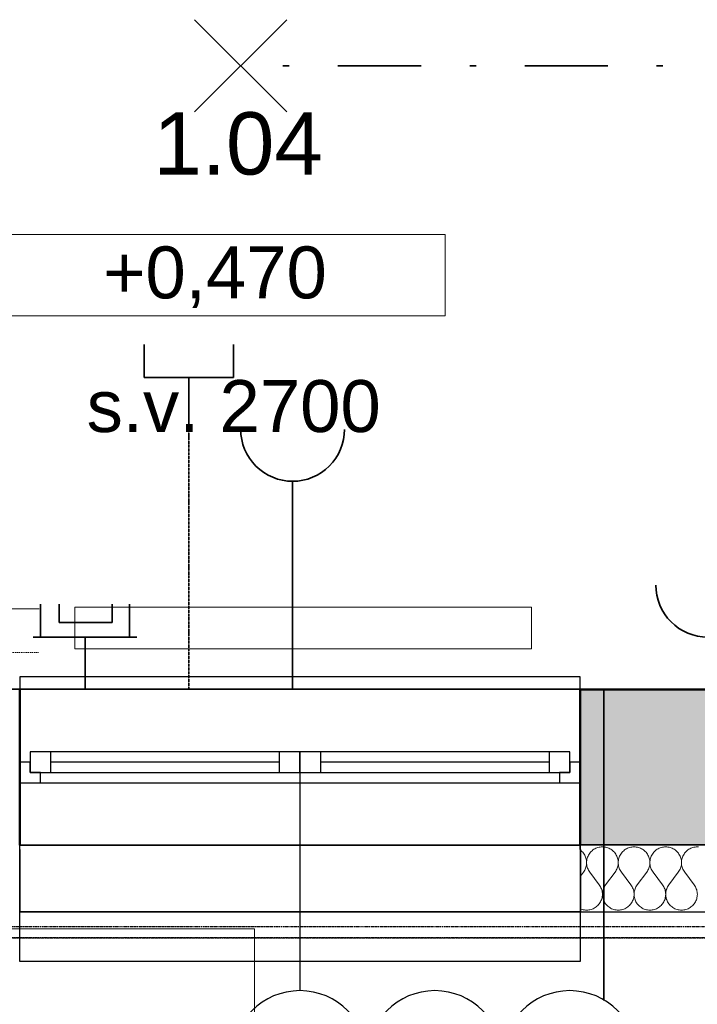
# Model space of a CAD drawing. Header units: millimetres. Extents: x -28761 to 4793, y -4271 to 20239.
# Tile 15 of 256: x -18851 to -17219, y -33 to 2337. Entities that reach past the tile are written whole.
import ezdxf

# ---------------------------------------------------------------- set-up
doc = ezdxf.new("R2010")
doc.units = ezdxf.units.MM
doc.header["$MEASUREMENT"] = 0
for name, pattern in [('Antenovy vodic', [10.125, 3, -0.75, 3, -0.75, 0.125, -0.75, 0.125, -0.75, 0.125, -0.75]), ('Telekomunikacni vodic', [9.25, 3, -0.75, 3, -0.75, 0.125, -0.75, 0.125, -0.75]), ('Wipeout_Contour', [1000, 0, -1000]), ('Čerchovaná', [450, 200, -117.5, 15, -117.5]), ('Čerchovaná M', [4.5, 2.5, -0.85, 0.3, -0.85]), ('Čárkovaná M', [4.5, 2.5, -2])]:
    doc.linetypes.add(name, pattern=pattern)
for name, color, linetype in [('5._POHLED ZÁPADNÍ_1_Anotace - SP', 7, 'Continuous'), ('5._POHLED ZÁPADNÍ_1_Konstrukce - nenosné', 7, 'Continuous'), ('5._POHLED ZÁPADNÍ_1_Konstrukce - nosné', 7, 'Continuous'), ('5._POHLED ZÁPADNÍ_1_Nové_Konstrukce - nenosné', 7, 'Continuous'), ('5._POHLED ZÁPADNÍ_1_Nové_Konstrukce - nosné', 7, 'Continuous'), ('5._POHLED ZÁPADNÍ_1_Nové_Otvory – Okna', 7, 'Continuous'), ('5._POHLED ZÁPADNÍ_1_Nové_Otvory – Značky oken', 7, 'Continuous'), ('5._POHLED ZÁPADNÍ_1_Nové_Výplně – Řezové', 7, 'Continuous'), ('5._POHLED ZÁPADNÍ_1_Otvory – Okna', 7, 'Continuous'), ('5._POHLED ZÁPADNÍ_1_TZB - elektroinstalace', 7, 'Continuous'), ('5._POHLED ZÁPADNÍ_1_TZB - ZTI', 7, 'Continuous'), ('5._POHLED ZÁPADNÍ_1_Výplně - Povrchové', 7, 'Continuous'), ('5._POHLED ZÁPADNÍ_1_Výplně – Řezové', 7, 'Continuous'), ('5._POHLED ZÁPADNÍ_1_Zóny', 7, 'Continuous')]:
    doc.layers.add(name, color=color, linetype=linetype)
doc.styles.add('GENEROVANÝ_STYL_1', font='txt')

# ---------------------------------------------------------------- blocks, each defined once
blk = doc.blocks.new('*X2', base_point=(-30186.7, -6515.3))
at = {"layer": '5._POHLED ZÁPADNÍ_1_Nové_Výplně – Řezové', "color": 21, "linetype": 'Continuous', "lineweight": 20, "true_color": 0xffaaaa}
for p, q in [((-17498.9, 336.6), (-17500.6, 338)), ((-17496.9, 334.8), (-17498.9, 336.6)), ((-17495, 332.8), (-17496.9, 334.8)), ((-17493.3, 330.6), (-17495, 332.8)), ((-17476.4, 332.8), (-17478.1, 330.6)), ((-17474.6, 334.8), (-17476.4, 332.8)), ((-17472.6, 336.6), (-17474.6, 334.8)), ((-17470.5, 338.3), (-17472.6, 336.6)), ((-17468.2, 339.9), (-17470.5, 338.3)), ((-17465.9, 341.3), (-17468.2, 339.9)), ((-17463.5, 342.5), (-17465.9, 341.3)), ((-17460.9, 343.5), (-17463.5, 342.5)), ((-17458.4, 344.4), (-17460.9, 343.5)), ((-17455.7, 345), (-17458.4, 344.4)), ((-17453, 345.5), (-17455.7, 345)), ((-17450.3, 345.8), (-17453, 345.5)), ((-17447.6, 345.9), (-17450.3, 345.8)), ((-17444.9, 345.8), (-17447.6, 345.9)), ((-17442.2, 345.5), (-17444.9, 345.8)), ((-17439.5, 345), (-17442.2, 345.5)), ((-17436.9, 344.4), (-17439.5, 345)), ((-17434.3, 343.5), (-17436.9, 344.4)), ((-17431.8, 342.5), (-17434.3, 343.5)), ((-17429.4, 341.3), (-17431.8, 342.5)), ((-17427, 339.9), (-17429.4, 341.3)), ((-17424.8, 338.3), (-17427, 339.9)), ((-17422.7, 336.6), (-17424.8, 338.3)), ((-17420.7, 334.8), (-17422.7, 336.6)), ((-17418.8, 332.8), (-17420.7, 334.8)), ((-17417.1, 330.6), (-17418.8, 332.8)), ((-17400.2, 332.8), (-17401.9, 330.6)), ((-17398.4, 334.8), (-17400.2, 332.8)), ((-17396.4, 336.6), (-17398.4, 334.8)), ((-17394.3, 338.3), (-17396.4, 336.6)), ((-17392, 339.9), (-17394.3, 338.3)), ((-17389.7, 341.3), (-17392, 339.9)), ((-17387.3, 342.5), (-17389.7, 341.3)), ((-17384.7, 343.5), (-17387.3, 342.5)), ((-17382.2, 344.4), (-17384.7, 343.5)), ((-17379.5, 345), (-17382.2, 344.4)), ((-17376.9, 345.5), (-17379.5, 345)), ((-17374.1, 345.8), (-17376.9, 345.5)), ((-17371.4, 345.9), (-17374.1, 345.8)), ((-17368.7, 345.8), (-17371.4, 345.9)), ((-17366, 345.5), (-17368.7, 345.8)), ((-17363.3, 345), (-17366, 345.5)), ((-17360.7, 344.4), (-17363.3, 345)), ((-17358.1, 343.5), (-17360.7, 344.4)), ((-17355.6, 342.5), (-17358.1, 343.5)), ((-17353.2, 341.3), (-17355.6, 342.5)), ((-17350.8, 339.9), (-17353.2, 341.3)), ((-17348.6, 338.3), (-17350.8, 339.9)), ((-17346.5, 336.6), (-17348.6, 338.3)), ((-17344.5, 334.8), (-17346.5, 336.6)), ((-17342.6, 332.8), (-17344.5, 334.8)), ((-17340.9, 330.6), (-17342.6, 332.8)), ((-17324, 332.8), (-17325.7, 330.6)), ((-17322.2, 334.8), (-17324, 332.8)), ((-17320.2, 336.6), (-17322.2, 334.8)), ((-17318.1, 338.3), (-17320.2, 336.6)), ((-17315.8, 339.9), (-17318.1, 338.3)), ((-17313.5, 341.3), (-17315.8, 339.9)), ((-17311.1, 342.5), (-17313.5, 341.3)), ((-17308.6, 343.5), (-17311.1, 342.5)), ((-17306, 344.4), (-17308.6, 343.5)), ((-17303.3, 345), (-17306, 344.4)), ((-17300.7, 345.5), (-17303.3, 345)), ((-17298, 345.8), (-17300.7, 345.5)), ((-17295.2, 345.9), (-17298, 345.8)), ((-17292.5, 345.8), (-17295.2, 345.9)), ((-17289.8, 345.5), (-17292.5, 345.8)), ((-17287.1, 345), (-17289.8, 345.5)), ((-17284.5, 344.4), (-17287.1, 345)), ((-17281.9, 343.5), (-17284.5, 344.4)), ((-17279.4, 342.5), (-17281.9, 343.5)), ((-17277, 341.3), (-17279.4, 342.5)), ((-17274.6, 339.9), (-17277, 341.3)), ((-17272.4, 338.3), (-17274.6, 339.9)), ((-17270.3, 336.6), (-17272.4, 338.3)), ((-17268.3, 334.8), (-17270.3, 336.6)), ((-17266.4, 332.8), (-17268.3, 334.8)), ((-17264.7, 330.6), (-17266.4, 332.8)), ((-17247.8, 332.8), (-17249.6, 330.6)), ((-17246, 334.8), (-17247.8, 332.8)), ((-17244, 336.6), (-17246, 334.8)), ((-17241.9, 338.3), (-17244, 336.6)), ((-17239.7, 339.9), (-17241.9, 338.3)), ((-17237.3, 341.3), (-17239.7, 339.9)), ((-17234.9, 342.5), (-17237.3, 341.3)), ((-17232.4, 343.5), (-17234.9, 342.5)), ((-17229.8, 344.4), (-17232.4, 343.5)), ((-17227.1, 345), (-17229.8, 344.4)), ((-17224.5, 345.5), (-17227.1, 345)), ((-17221.8, 345.8), (-17224.5, 345.5)), ((-17219, 345.9), (-17221.8, 345.8)), ((-17216.3, 345.8), (-17219, 345.9)), ((-17491.8, 328.4), (-17493.3, 330.6)), ((-17490.4, 326.1), (-17491.8, 328.4)), ((-17489.1, 323.6), (-17490.4, 326.1)), ((-17488.1, 321.1), (-17489.1, 323.6)), ((-17487.3, 318.5), (-17488.1, 321.1)), ((-17486.6, 315.9), (-17487.3, 318.5)), ((-17486.1, 313.2), (-17486.6, 315.9)), ((-17485.8, 310.5), (-17486.1, 313.2)), ((-17485.7, 307.8), (-17485.8, 310.5)), ((-17485.6, 310.5), (-17485.7, 307.8)), ((-17485.3, 313.2), (-17485.6, 310.5)), ((-17484.8, 315.9), (-17485.3, 313.2)), ((-17484.2, 318.5), (-17484.8, 315.9)), ((-17483.3, 321.1), (-17484.2, 318.5)), ((-17482.3, 323.6), (-17483.3, 321.1)), ((-17481.1, 326.1), (-17482.3, 323.6)), ((-17479.7, 328.4), (-17481.1, 326.1)), ((-17478.1, 330.6), (-17479.7, 328.4)), ((-17415.6, 328.4), (-17417.1, 330.6)), ((-17414.2, 326.1), (-17415.6, 328.4)), ((-17413, 323.6), (-17414.2, 326.1)), ((-17411.9, 321.1), (-17413, 323.6)), ((-17411.1, 318.5), (-17411.9, 321.1)), ((-17410.4, 315.9), (-17411.1, 318.5)), ((-17409.9, 313.2), (-17410.4, 315.9)), ((-17409.6, 310.5), (-17409.9, 313.2)), ((-17409.5, 307.8), (-17409.6, 310.5)), ((-17409.4, 310.5), (-17409.5, 307.8)), ((-17409.1, 313.2), (-17409.4, 310.5)), ((-17408.7, 315.9), (-17409.1, 313.2)), ((-17408, 318.5), (-17408.7, 315.9)), ((-17407.1, 321.1), (-17408, 318.5)), ((-17406.1, 323.6), (-17407.1, 321.1)), ((-17404.9, 326.1), (-17406.1, 323.6)), ((-17403.5, 328.4), (-17404.9, 326.1)), ((-17401.9, 330.6), (-17403.5, 328.4)), ((-17339.4, 328.4), (-17340.9, 330.6)), ((-17338, 326.1), (-17339.4, 328.4)), ((-17336.8, 323.6), (-17338, 326.1)), ((-17335.7, 321.1), (-17336.8, 323.6)), ((-17334.9, 318.5), (-17335.7, 321.1)), ((-17334.2, 315.9), (-17334.9, 318.5)), ((-17333.7, 313.2), (-17334.2, 315.9)), ((-17333.4, 310.5), (-17333.7, 313.2)), ((-17333.3, 307.8), (-17333.4, 310.5)), ((-17333.2, 310.5), (-17333.3, 307.8)), ((-17332.9, 313.2), (-17333.2, 310.5)), ((-17332.5, 315.9), (-17332.9, 313.2)), ((-17331.8, 318.5), (-17332.5, 315.9)), ((-17330.9, 321.1), (-17331.8, 318.5)), ((-17329.9, 323.6), (-17330.9, 321.1)), ((-17328.7, 326.1), (-17329.9, 323.6)), ((-17327.3, 328.4), (-17328.7, 326.1)), ((-17325.7, 330.6), (-17327.3, 328.4)), ((-17263.2, 328.4), (-17264.7, 330.6)), ((-17261.8, 326.1), (-17263.2, 328.4)), ((-17260.6, 323.6), (-17261.8, 326.1)), ((-17259.5, 321.1), (-17260.6, 323.6)), ((-17258.7, 318.5), (-17259.5, 321.1)), ((-17258, 315.9), (-17258.7, 318.5)), ((-17257.5, 313.2), (-17258, 315.9)), ((-17257.2, 310.5), (-17257.5, 313.2)), ((-17257.1, 307.8), (-17257.2, 310.5)), ((-17257, 310.5), (-17257.1, 307.8)), ((-17256.8, 313.2), (-17257, 310.5)), ((-17256.3, 315.9), (-17256.8, 313.2)), ((-17255.6, 318.5), (-17256.3, 315.9)), ((-17254.7, 321.1), (-17255.6, 318.5)), ((-17253.7, 323.6), (-17254.7, 321.1)), ((-17252.5, 326.1), (-17253.7, 323.6)), ((-17251.1, 328.4), (-17252.5, 326.1)), ((-17249.6, 330.6), (-17251.1, 328.4)), ((-17500.6, 275.2), (-17493.3, 285)), ((-17493.3, 285), (-17491.8, 287.2)), ((-17491.8, 287.2), (-17490.4, 289.5)), ((-17490.4, 289.5), (-17489.2, 292)), ((-17489.2, 292), (-17488.1, 294.5)), ((-17488.1, 294.5), (-17487.3, 297.1)), ((-17487.3, 297.1), (-17486.6, 299.7)), ((-17486.6, 299.7), (-17486.1, 302.4)), ((-17486.1, 302.4), (-17485.8, 305.1)), ((-17485.8, 305.1), (-17485.7, 307.8)), ((-17485.7, 307.8), (-17485.6, 305.1)), ((-17485.6, 305.1), (-17485.3, 302.4)), ((-17485.3, 302.4), (-17484.8, 299.7)), ((-17484.8, 299.7), (-17484.2, 297.1)), ((-17484.2, 297.1), (-17483.3, 294.5)), ((-17483.3, 294.5), (-17482.3, 292)), ((-17482.3, 292), (-17481, 289.5)), ((-17481, 289.5), (-17479.6, 287.2)), ((-17479.6, 287.2), (-17478.1, 285)), ((-17455.2, 254.5), (-17478.1, 285)), ((-17440, 254.5), (-17417.1, 285)), ((-17417.1, 285), (-17415.6, 287.2)), ((-17415.6, 287.2), (-17414.2, 289.5)), ((-17414.2, 289.5), (-17413, 292)), ((-17413, 292), (-17411.9, 294.5)), ((-17411.9, 294.5), (-17411.1, 297.1)), ((-17411.1, 297.1), (-17410.4, 299.7)), ((-17410.4, 299.7), (-17409.9, 302.4)), ((-17409.9, 302.4), (-17409.6, 305.1)), ((-17409.6, 305.1), (-17409.5, 307.8)), ((-17409.5, 307.8), (-17409.4, 305.1)), ((-17409.4, 305.1), (-17409.1, 302.4)), ((-17409.1, 302.4), (-17408.6, 299.7)), ((-17408.6, 299.7), (-17408, 297.1)), ((-17408, 297.1), (-17407.1, 294.5)), ((-17407.1, 294.5), (-17406.1, 292)), ((-17406.1, 292), (-17404.8, 289.5)), ((-17404.8, 289.5), (-17403.5, 287.2)), ((-17403.5, 287.2), (-17401.9, 285)), ((-17379, 254.5), (-17401.9, 285)), ((-17363.8, 254.5), (-17341, 285)), ((-17341, 285), (-17339.4, 287.2)), ((-17339.4, 287.2), (-17338, 289.5)), ((-17338, 289.5), (-17336.8, 292)), ((-17336.8, 292), (-17335.7, 294.5)), ((-17335.7, 294.5), (-17334.9, 297.1)), ((-17334.9, 297.1), (-17334.2, 299.7)), ((-17334.2, 299.7), (-17333.7, 302.4)), ((-17333.7, 302.4), (-17333.4, 305.1)), ((-17333.4, 305.1), (-17333.3, 307.8)), ((-17333.3, 307.8), (-17333.2, 305.1)), ((-17333.2, 305.1), (-17332.9, 302.4)), ((-17332.9, 302.4), (-17332.5, 299.7)), ((-17332.5, 299.7), (-17331.8, 297.1)), ((-17331.8, 297.1), (-17330.9, 294.5)), ((-17330.9, 294.5), (-17329.9, 292)), ((-17329.9, 292), (-17328.7, 289.5)), ((-17328.7, 289.5), (-17327.3, 287.2)), ((-17327.3, 287.2), (-17325.7, 285)), ((-17302.9, 254.5), (-17325.7, 285)), ((-17287.6, 254.5), (-17264.8, 285)), ((-17264.8, 285), (-17263.2, 287.2)), ((-17263.2, 287.2), (-17261.8, 289.5)), ((-17261.8, 289.5), (-17260.6, 292)), ((-17260.6, 292), (-17259.6, 294.5)), ((-17259.6, 294.5), (-17258.7, 297.1)), ((-17258.7, 297.1), (-17258, 299.7)), ((-17258, 299.7), (-17257.5, 302.4)), ((-17257.5, 302.4), (-17257.2, 305.1)), ((-17257.2, 305.1), (-17257.1, 307.8)), ((-17257.1, 307.8), (-17257, 305.1)), ((-17257, 305.1), (-17256.8, 302.4)), ((-17256.8, 302.4), (-17256.3, 299.7)), ((-17256.3, 299.7), (-17255.6, 297.1)), ((-17255.6, 297.1), (-17254.7, 294.5)), ((-17254.7, 294.5), (-17253.7, 292)), ((-17253.7, 292), (-17252.5, 289.5)), ((-17252.5, 289.5), (-17251.1, 287.2)), ((-17251.1, 287.2), (-17249.5, 285)), ((-17226.7, 254.5), (-17249.5, 285)), ((-17453.7, 252.3), (-17455.2, 254.5)), ((-17452.3, 249.9), (-17453.7, 252.3)), ((-17451.1, 247.5), (-17452.3, 249.9)), ((-17450, 245), (-17451.1, 247.5)), ((-17449.2, 242.4), (-17450, 245)), ((-17448.5, 239.8), (-17449.2, 242.4)), ((-17448, 237.1), (-17448.5, 239.8)), ((-17447.7, 234.4), (-17448, 237.1)), ((-17447.2, 237.1), (-17447.5, 234.4)), ((-17446.7, 239.8), (-17447.2, 237.1)), ((-17446.1, 242.4), (-17446.7, 239.8)), ((-17445.2, 245), (-17446.1, 242.4)), ((-17444.2, 247.5), (-17445.2, 245)), ((-17442.9, 249.9), (-17444.2, 247.5)), ((-17441.6, 252.3), (-17442.9, 249.9)), ((-17440, 254.5), (-17441.6, 252.3)), ((-17377.5, 252.3), (-17379, 254.5)), ((-17376.1, 249.9), (-17377.5, 252.3)), ((-17374.9, 247.5), (-17376.1, 249.9)), ((-17373.8, 245), (-17374.9, 247.5)), ((-17373, 242.4), (-17373.8, 245)), ((-17372.3, 239.8), (-17373, 242.4)), ((-17371.8, 237.1), (-17372.3, 239.8)), ((-17371.5, 234.4), (-17371.8, 237.1)), ((-17371, 237.1), (-17371.3, 234.4)), ((-17370.6, 239.8), (-17371, 237.1)), ((-17369.9, 242.4), (-17370.6, 239.8)), ((-17369, 245), (-17369.9, 242.4)), ((-17368, 247.5), (-17369, 245)), ((-17366.8, 249.9), (-17368, 247.5)), ((-17365.4, 252.3), (-17366.8, 249.9)), ((-17363.8, 254.5), (-17365.4, 252.3)), ((-17301.3, 252.3), (-17302.9, 254.5)), ((-17299.9, 249.9), (-17301.3, 252.3)), ((-17298.7, 247.5), (-17299.9, 249.9)), ((-17297.7, 245), (-17298.7, 247.5)), ((-17296.8, 242.4), (-17297.7, 245)), ((-17296.1, 239.8), (-17296.8, 242.4)), ((-17295.6, 237.1), (-17296.1, 239.8)), ((-17295.3, 234.4), (-17295.6, 237.1)), ((-17294.8, 237.1), (-17295.1, 234.4)), ((-17294.4, 239.8), (-17294.8, 237.1)), ((-17293.7, 242.4), (-17294.4, 239.8)), ((-17292.8, 245), (-17293.7, 242.4)), ((-17291.8, 247.5), (-17292.8, 245)), ((-17290.6, 249.9), (-17291.8, 247.5)), ((-17289.2, 252.3), (-17290.6, 249.9)), ((-17287.6, 254.5), (-17289.2, 252.3)), ((-17225.1, 252.3), (-17226.7, 254.5)), ((-17223.7, 249.9), (-17225.1, 252.3)), ((-17222.5, 247.5), (-17223.7, 249.9)), ((-17221.5, 245), (-17222.5, 247.5)), ((-17220.6, 242.4), (-17221.5, 245)), ((-17219.9, 239.8), (-17220.6, 242.4)), ((-17219.4, 237.1), (-17219.9, 239.8)), ((-17219.1, 234.4), (-17219.4, 237.1)), ((-17453.7, 211), (-17452.3, 213.4)), ((-17452.3, 213.4), (-17451.1, 215.8)), ((-17451.1, 215.8), (-17450, 218.3)), ((-17450, 218.3), (-17449.2, 220.9)), ((-17449.2, 220.9), (-17448.5, 223.6)), ((-17448.5, 223.6), (-17448, 226.2)), ((-17448, 226.2), (-17447.7, 228.9)), ((-17447.6, 231.7), (-17447.7, 234.4)), ((-17447.7, 228.9), (-17447.6, 231.7)), ((-17447.5, 234.4), (-17447.6, 231.7)), ((-17447.6, 231.7), (-17447.5, 228.9)), ((-17447.5, 228.9), (-17447.2, 226.2)), ((-17447.2, 226.2), (-17446.8, 223.6)), ((-17446.8, 223.6), (-17446.1, 220.9)), ((-17446.1, 220.9), (-17445.2, 218.3)), ((-17445.2, 218.3), (-17444.2, 215.8)), ((-17444.2, 215.8), (-17443, 213.4)), ((-17443, 213.4), (-17441.6, 211)), ((-17377.5, 211), (-17376.1, 213.4)), ((-17376.1, 213.4), (-17374.9, 215.8)), ((-17374.9, 215.8), (-17373.8, 218.3)), ((-17373.8, 218.3), (-17373, 220.9)), ((-17373, 220.9), (-17372.3, 223.6)), ((-17372.3, 223.6), (-17371.8, 226.2)), ((-17371.8, 226.2), (-17371.5, 228.9)), ((-17371.4, 231.7), (-17371.5, 234.4)), ((-17371.5, 228.9), (-17371.4, 231.7)), ((-17371.3, 234.4), (-17371.4, 231.7)), ((-17371.4, 231.7), (-17371.3, 228.9)), ((-17371.3, 228.9), (-17371, 226.2)), ((-17371, 226.2), (-17370.6, 223.6)), ((-17370.6, 223.6), (-17369.9, 220.9)), ((-17369.9, 220.9), (-17369, 218.3)), ((-17369, 218.3), (-17368, 215.8)), ((-17368, 215.8), (-17366.8, 213.4)), ((-17366.8, 213.4), (-17365.4, 211)), ((-17301.3, 211), (-17299.9, 213.4)), ((-17299.9, 213.4), (-17298.7, 215.8)), ((-17298.7, 215.8), (-17297.6, 218.3)), ((-17297.6, 218.3), (-17296.8, 220.9)), ((-17296.8, 220.9), (-17296.1, 223.6)), ((-17296.1, 223.6), (-17295.6, 226.2)), ((-17295.6, 226.2), (-17295.3, 228.9)), ((-17295.2, 231.7), (-17295.3, 234.4)), ((-17295.3, 228.9), (-17295.2, 231.7)), ((-17295.1, 234.4), (-17295.2, 231.7)), ((-17295.2, 231.7), (-17295.1, 228.9)), ((-17295.1, 228.9), (-17294.9, 226.2)), ((-17294.9, 226.2), (-17294.4, 223.6)), ((-17294.4, 223.6), (-17293.7, 220.9)), ((-17293.7, 220.9), (-17292.8, 218.3)), ((-17292.8, 218.3), (-17291.8, 215.8)), ((-17291.8, 215.8), (-17290.6, 213.4)), ((-17290.6, 213.4), (-17289.2, 211)), ((-17225.1, 211), (-17223.7, 213.4)), ((-17223.7, 213.4), (-17222.5, 215.8)), ((-17222.5, 215.8), (-17221.4, 218.3)), ((-17221.4, 218.3), (-17220.6, 220.9)), ((-17220.6, 220.9), (-17219.9, 223.6)), ((-17219.9, 223.6), (-17219.4, 226.2)), ((-17219.4, 226.2), (-17219.1, 228.9)), ((-17219, 231.7), (-17219.1, 234.4)), ((-17219.1, 228.9), (-17219, 231.7)), ((-17500.6, 196.6), (-17499, 195.9)), ((-17499, 195.9), (-17496.5, 195.1)), ((-17496.5, 195.1), (-17493.8, 194.4)), ((-17493.8, 194.4), (-17491.1, 193.9)), ((-17491.1, 193.9), (-17488.4, 193.6)), ((-17488.4, 193.6), (-17485.7, 193.5)), ((-17485.7, 193.5), (-17483, 193.6)), ((-17483, 193.6), (-17480.3, 193.9)), ((-17480.3, 193.9), (-17477.6, 194.4)), ((-17477.6, 194.4), (-17475, 195.1)), ((-17475, 195.1), (-17472.4, 195.9)), ((-17472.4, 195.9), (-17469.9, 197)), ((-17469.9, 197), (-17467.5, 198.2)), ((-17467.5, 198.2), (-17465.1, 199.6)), ((-17465.1, 199.6), (-17462.9, 201.1)), ((-17462.9, 201.1), (-17460.8, 202.8)), ((-17460.8, 202.8), (-17458.8, 204.7)), ((-17458.8, 204.7), (-17456.9, 206.7)), ((-17456.9, 206.7), (-17455.2, 208.8)), ((-17455.2, 208.8), (-17453.7, 211)), ((-17441.6, 211), (-17440, 208.8)), ((-17440, 208.8), (-17438.3, 206.7)), ((-17438.3, 206.7), (-17436.5, 204.7)), ((-17436.5, 204.7), (-17434.5, 202.8)), ((-17434.5, 202.8), (-17432.4, 201.1)), ((-17432.4, 201.1), (-17430.1, 199.6)), ((-17430.1, 199.6), (-17427.8, 198.2)), ((-17427.8, 198.2), (-17425.4, 197)), ((-17425.4, 197), (-17422.8, 195.9)), ((-17422.8, 195.9), (-17420.3, 195.1)), ((-17420.3, 195.1), (-17417.6, 194.4)), ((-17417.6, 194.4), (-17414.9, 193.9)), ((-17414.9, 193.9), (-17412.2, 193.6)), ((-17412.2, 193.6), (-17409.5, 193.5)), ((-17409.5, 193.5), (-17406.8, 193.6)), ((-17406.8, 193.6), (-17404.1, 193.9)), ((-17404.1, 193.9), (-17401.4, 194.4)), ((-17401.4, 194.4), (-17398.8, 195.1)), ((-17398.8, 195.1), (-17396.2, 195.9)), ((-17396.2, 195.9), (-17393.7, 197)), ((-17393.7, 197), (-17391.3, 198.2)), ((-17391.3, 198.2), (-17388.9, 199.6)), ((-17388.9, 199.6), (-17386.7, 201.1)), ((-17386.7, 201.1), (-17384.6, 202.8)), ((-17384.6, 202.8), (-17382.6, 204.7)), ((-17382.6, 204.7), (-17380.7, 206.7)), ((-17380.7, 206.7), (-17379, 208.8)), ((-17379, 208.8), (-17377.5, 211)), ((-17365.4, 211), (-17363.8, 208.8)), ((-17363.8, 208.8), (-17362.1, 206.7)), ((-17362.1, 206.7), (-17360.3, 204.7)), ((-17360.3, 204.7), (-17358.3, 202.8)), ((-17358.3, 202.8), (-17356.2, 201.1)), ((-17356.2, 201.1), (-17353.9, 199.6)), ((-17353.9, 199.6), (-17351.6, 198.2)), ((-17351.6, 198.2), (-17349.2, 197)), ((-17349.2, 197), (-17346.7, 195.9)), ((-17346.7, 195.9), (-17344.1, 195.1)), ((-17344.1, 195.1), (-17341.4, 194.4)), ((-17341.4, 194.4), (-17338.8, 193.9)), ((-17338.8, 193.9), (-17336.1, 193.6)), ((-17336.1, 193.6), (-17333.3, 193.5)), ((-17333.3, 193.5), (-17330.6, 193.6)), ((-17330.6, 193.6), (-17327.9, 193.9)), ((-17327.9, 193.9), (-17325.2, 194.4)), ((-17325.2, 194.4), (-17322.6, 195.1)), ((-17322.6, 195.1), (-17320, 195.9)), ((-17320, 195.9), (-17317.5, 197)), ((-17317.5, 197), (-17315.1, 198.2)), ((-17315.1, 198.2), (-17312.7, 199.6)), ((-17312.7, 199.6), (-17310.5, 201.1)), ((-17310.5, 201.1), (-17308.4, 202.8)), ((-17308.4, 202.8), (-17306.4, 204.7)), ((-17306.4, 204.7), (-17304.5, 206.7)), ((-17304.5, 206.7), (-17302.8, 208.8)), ((-17302.8, 208.8), (-17301.3, 211)), ((-17289.2, 211), (-17287.6, 208.8)), ((-17287.6, 208.8), (-17285.9, 206.7)), ((-17285.9, 206.7), (-17284.1, 204.7)), ((-17284.1, 204.7), (-17282.1, 202.8)), ((-17282.1, 202.8), (-17280, 201.1)), ((-17280, 201.1), (-17277.7, 199.6)), ((-17277.7, 199.6), (-17275.4, 198.2)), ((-17275.4, 198.2), (-17273, 197)), ((-17273, 197), (-17270.5, 195.9)), ((-17270.5, 195.9), (-17267.9, 195.1)), ((-17267.9, 195.1), (-17265.2, 194.4)), ((-17265.2, 194.4), (-17262.6, 193.9)), ((-17262.6, 193.9), (-17259.9, 193.6)), ((-17259.9, 193.6), (-17257.1, 193.5)), ((-17257.1, 193.5), (-17254.4, 193.6)), ((-17254.4, 193.6), (-17251.7, 193.9)), ((-17251.7, 193.9), (-17249, 194.4)), ((-17249, 194.4), (-17246.4, 195.1)), ((-17246.4, 195.1), (-17243.8, 195.9)), ((-17243.8, 195.9), (-17241.3, 197)), ((-17241.3, 197), (-17238.9, 198.2)), ((-17238.9, 198.2), (-17236.5, 199.6)), ((-17236.5, 199.6), (-17234.3, 201.1)), ((-17234.3, 201.1), (-17232.2, 202.8)), ((-17232.2, 202.8), (-17230.2, 204.7)), ((-17230.2, 204.7), (-17228.3, 206.7)), ((-17228.3, 206.7), (-17226.6, 208.8)), ((-17226.6, 208.8), (-17225.1, 211))]:
    blk.add_line(p, q, dxfattribs=at)

msp = doc.modelspace()

# ---------------------------------------------------------------- hatches: boundary and pattern name
at = {"layer": '5._POHLED ZÁPADNÍ_1_Výplně – Řezové', "linetype": 'Continuous', "lineweight": 13}
msp.add_hatch(color=254, dxfattribs=at).paths.add_polyline_path([(-16309.9, 724.7), (-17501.3, 724.7), (-17501.3, 349.7), (-16316.5, 349.7)])

# ---------------------------------------------------------------- linework, layer by layer
at = {"layer": '5._POHLED ZÁPADNÍ_1_Anotace - SP', "color": 154, "linetype": 'Continuous', "lineweight": 13}
for p, q in [((-17826.7, 1820.1), (-18935.1, 1820.1)), ((-17826.7, 1623.7), (-17826.7, 1820.1)), ((-18935.1, 1623.7), (-17826.7, 1623.7))]:
    msp.add_line(p, q, dxfattribs=at)
at = {"layer": '5._POHLED ZÁPADNÍ_1_Konstrukce - nosné', "color": 7, "linetype": 'Continuous', "lineweight": 50}
for p, q in [((-18851.3, 549.7), (-18851.3, 724.7)), ((-17501.3, 549.7), (-17501.3, 724.7)), ((-18851.3, 499.7), (-18851.3, 549.7)), ((-17501.3, 499.7), (-17501.3, 549.7)), ((-18851.3, 349.7), (-18851.3, 499.7)), ((-17501.3, 349.7), (-17501.3, 499.7))]:
    msp.add_line(p, q, dxfattribs=at)
at = {"layer": '5._POHLED ZÁPADNÍ_1_Konstrukce - nosné', "color": 7, "linetype": 'Continuous', "lineweight": 50, "flags": 128}
for points in [[(-16309.9, 724.7), (-17501.3, 724.7)], [(-17501.3, 349.7), (-16016.5, 349.7)]]:
    msp.add_lwpolyline(points, dxfattribs=at)
at = {"layer": '5._POHLED ZÁPADNÍ_1_Nové_Konstrukce - nenosné', "color": 1, "linetype": 'Continuous', "lineweight": 25, "flags": 128}
msp.add_lwpolyline([(-17501.3, 349.7), (-17501.3, 724.7)], dxfattribs=at)
at = {"layer": '5._POHLED ZÁPADNÍ_1_Nové_Konstrukce - nosné', "color": 1, "linetype": 'Čerchovaná M', "lineweight": 25}
msp.add_line((-16005, 127), (-20640.6, 127), dxfattribs=at)
msp.add_line((-16005, 127), (-20640.6, 127), dxfattribs=at)
at = {"layer": '5._POHLED ZÁPADNÍ_1_Nové_Konstrukce - nosné', "color": 1, "linetype": 'Čerchovaná M', "lineweight": 25, "flags": 128}
for points in [[(-16005, 153.6), (-20640.6, 153.6)], [(-20640.6, 126.9), (-16005, 126.9)]]:
    msp.add_lwpolyline(points, dxfattribs=at)
at = {"layer": '5._POHLED ZÁPADNÍ_1_Nové_Otvory – Okna', "color": 1, "linetype": 'Continuous', "lineweight": 25}
for p, q in [((-18776.3, 574.7), (-18826.3, 574.7)), ((-18826.3, 574.7), (-18826.3, 524.7)), ((-18226.3, 574.7), (-18776.3, 574.7)), ((-18776.3, 524.7), (-18776.3, 574.7)), ((-18226.3, 574.7), (-18776.3, 574.7)), ((-18176.3, 574.7), (-18226.3, 574.7)), ((-18226.3, 574.7), (-18226.3, 524.7)), ((-18126.3, 574.7), (-18176.3, 574.7)), ((-18176.3, 574.7), (-18176.3, 524.7)), ((-18176.3, 524.7), (-18176.3, 574.7)), ((-17576.3, 574.7), (-18126.3, 574.7)), ((-18126.3, 524.7), (-18126.3, 574.7)), ((-17576.3, 574.7), (-18126.3, 574.7)), ((-17526.3, 574.7), (-17576.3, 574.7)), ((-17576.3, 574.7), (-17576.3, 524.7)), ((-17526.3, 524.7), (-17526.3, 574.7)), ((-18826.3, 549.7), (-18851.3, 549.7)), ((-18851.3, 499.7), (-18851.3, 549.7)), ((-18851.3, 499.7), (-18851.3, 549.7)), ((-18826.3, 524.7), (-18826.3, 549.7)), ((-18226.3, 549.7), (-18776.3, 549.7)), ((-17576.3, 549.7), (-18126.3, 549.7)), ((-17501.3, 549.7), (-17526.3, 549.7)), ((-17526.3, 549.7), (-17526.3, 524.7)), ((-17501.3, 499.7), (-17501.3, 549.7)), ((-17501.3, 499.7), (-17501.3, 549.7)), ((-18801.3, 524.7), (-18826.3, 524.7)), ((-18826.3, 524.7), (-18776.3, 524.7)), ((-18801.3, 499.7), (-18801.3, 524.7)), ((-18776.3, 524.7), (-18226.3, 524.7)), ((-18226.3, 524.7), (-18176.3, 524.7)), ((-18176.3, 524.7), (-18126.3, 524.7)), ((-18126.3, 524.7), (-17576.3, 524.7)), ((-17576.3, 524.7), (-17526.3, 524.7)), ((-17526.3, 524.7), (-17551.3, 524.7)), ((-17551.3, 524.7), (-17551.3, 499.7)), ((-18851.3, 499.7), (-18801.3, 499.7)), ((-18801.3, 499.7), (-18176.3, 499.7)), ((-18176.3, 499.7), (-17551.3, 499.7)), ((-17551.3, 499.7), (-17501.3, 499.7)), ((-17501.3, 69.7), (-18851.3, 69.7))]:
    msp.add_line(p, q, dxfattribs=at)
at = {"layer": '5._POHLED ZÁPADNÍ_1_Nové_Otvory – Značky oken', "color": 1, "linetype": 'Continuous', "lineweight": 25, "flags": 128}
for points in [[(-18013.8, -162.8, 1), (-18338.8, -162.8, 1)], [(-17688.8, -162.8, 1), (-18013.8, -162.8, 1)], [(-17363.8, -162.8, 1), (-17688.8, -162.8, 1)]]:
    msp.add_lwpolyline(points, format="xyb", close=True, dxfattribs=at)
at = {"layer": '5._POHLED ZÁPADNÍ_1_TZB - elektroinstalace', "color": 92, "linetype": 'Continuous', "lineweight": 35, "true_color": 0x00d700, "flags": 128}
for points in [[(-18207.9, 2114.7), (-18430, 2336.8)], [(-18430, 2114.7), (-18207.9, 2336.8)], [(-18551.4, 1555.1), (-18551.4, 1475.8)], [(-18551.4, 1555.1), (-18551.4, 1475.8)], [(-18336.5, 1555.1), (-18336.5, 1475.8)], [(-18336.5, 1555.1), (-18336.5, 1475.8)], [(-18551.4, 1475.8), (-18336.5, 1475.8)], [(-18551.4, 1475.8), (-18336.5, 1475.8)], [(-18443.9, 1475.8), (-18443.9, 1350.8)], [(-18443.9, 1475.8), (-18443.9, 1350.8)], [(-18193.9, 1100.8), (-18193.9, 1225.8)], [(-18193.9, 1100.8), (-18193.9, 1225.8)], [(-18801.4, 930.1), (-18801.4, 850.8)], [(-18801.4, 930.1), (-18801.4, 850.8)], [(-18756.5, 930.1), (-18756.5, 885.8)], [(-18756.5, 930.1), (-18756.5, 885.8)], [(-18628.9, 930.1), (-18628.9, 885.8)], [(-18628.9, 930.1), (-18628.9, 885.8)], [(-18586.5, 930.1), (-18586.5, 850.8)], [(-18586.5, 930.1), (-18586.5, 850.8)], [(-18628.9, 885.8), (-18756.5, 885.8)], [(-18628.9, 885.8), (-18756.5, 885.8)], [(-18801.4, 850.8), (-18818.9, 850.8)], [(-18801.4, 850.8), (-18818.9, 850.8)], [(-18586.5, 850.8), (-18801.4, 850.8)], [(-18586.5, 850.8), (-18801.4, 850.8)], [(-18568.9, 850.8), (-18586.5, 850.8)], [(-18568.9, 850.8), (-18586.5, 850.8)]]:
    msp.add_lwpolyline(points, dxfattribs=at)
at = {"layer": '5._POHLED ZÁPADNÍ_1_TZB - elektroinstalace', "color": 92, "linetype": 'Čerchovaná', "lineweight": 35, "true_color": 0x00d700, "flags": 128}
msp.add_lwpolyline([(-16534.6, 2225.8), (-18318.9, 2225.8)], dxfattribs=at)
at = {"layer": '5._POHLED ZÁPADNÍ_1_TZB - elektroinstalace', "color": 92, "linetype": 'Continuous', "lineweight": 35, "true_color": 0x00d700, "flags": 128}
for points in [[(-18193.9, 1225.8, -0.414214), (-18318.9, 1350.8)], [(-18193.9, 1225.8, -0.414214), (-18318.9, 1350.8)], [(-18068.9, 1350.8, -0.414214), (-18193.9, 1225.8)], [(-18068.9, 1350.8, -0.414214), (-18193.9, 1225.8)], [(-17193.9, 850.8, -0.414214), (-17318.9, 975.8)], [(-17193.9, 850.8, -0.414214), (-17318.9, 975.8)], [(-17193.9, 850.8, -0.414214), (-17318.9, 975.8)]]:
    msp.add_lwpolyline(points, format="xyb", dxfattribs=at)
at = {"layer": '5._POHLED ZÁPADNÍ_1_TZB - elektroinstalace', "color": 7, "linetype": 'Continuous', "lineweight": 20, "flags": 128}
msp.add_lwpolyline([(-18285.4, 148.8), (-19910.4, 148.8), (-19910.4, -101.2), (-18285.4, -101.2)], close=True, dxfattribs=at)
at = {"layer": '5._POHLED ZÁPADNÍ_1_TZB - ZTI', "color": 6, "linetype": 'Continuous', "lineweight": 20}
for p, q in [((-19943, 919.1), (-18804.2, 919.1)), ((-17618.5, 922.8), (-18718.5, 922.8)), ((-18718.5, 822.8), (-18718.5, 922.8)), ((-17618.5, 822.8), (-17618.5, 922.8)), ((-18718.5, 822.8), (-17618.5, 822.8))]:
    msp.add_line(p, q, dxfattribs=at)
at = {"layer": '5._POHLED ZÁPADNÍ_1_TZB - ZTI', "color": 6, "linetype": 'Čárkovaná M', "lineweight": 20}
msp.add_line((-20036.8, 813.4), (-18804.2, 813.4), dxfattribs=at)

# ---------------------------------------------------------------- texts
at = {"layer": '5._POHLED ZÁPADNÍ_1_Anotace - SP', "color": 154, "linetype": 'Continuous', "lineweight": 13, "char_height": 125, "attachment_point": 5, "style": 'GENEROVANÝ_STYL_1'}
for s, insert in [('\\A1;{\\pqc;\\fArial|b0|i0|c238|p38;+0,\\fArial|b0|i0|c238|p38;47\\fArial|b0|i0|c238|p38;0}', (-18380.9, 1716.9)), ('\\A1;{\\pqc;\\fArial|b0|i0|c238|p38;s.v. 2700}', (-18335.8, 1405.9))]:
    msp.add_mtext(s, dxfattribs=dict(at, insert=insert))
at = {"layer": '5._POHLED ZÁPADNÍ_1_Zóny', "color": 1, "linetype": 'Continuous', "lineweight": 25, "insert": (-18325.2, 2114), "char_height": 150, "attachment_point": 2, "style": 'GENEROVANÝ_STYL_1'}
msp.add_mtext('\\A1;{\\pqc;\\pt0;\\fArial|b0|i0|c238|p38;1.04}', dxfattribs=at)

# ---------------------------------------------------------------- next in the draw order: wipeouts: each hides what was drawn before it
at = {"color": 254, "linetype": 'Wipeout_Contour', "lineweight": 0, "ltscale": 72765.497729}
msp.add_wipeout([(-18851.3, 754.7), (-18851.3, 724.7), (-17501.3, 724.7), (-17501.3, 754.7)], dxfattribs=at).dxf.layer = '5._POHLED ZÁPADNÍ_1_Výplně - Povrchové'
at = {"color": 254, "linetype": 'Wipeout_Contour', "lineweight": 0, "ltscale": 72714.138724}
msp.add_wipeout([(-18851.3, 349.7), (-18851.3, 199.7), (-17501.3, 199.7), (-17501.3, 349.7)], dxfattribs=at).dxf.layer = '5._POHLED ZÁPADNÍ_1_Výplně - Povrchové'

# ---------------------------------------------------------------- next in the draw order: linework, layer by layer
at = {"layer": '5._POHLED ZÁPADNÍ_1_Nové_Konstrukce - nosné', "color": 1, "linetype": 'Continuous', "lineweight": 25}
for q in [(-18851.3, 349.7), (-18851.3, 189.7)]:
    msp.add_line((-18851.3, 339.7), q, dxfattribs=at)
at = {"layer": '5._POHLED ZÁPADNÍ_1_Nové_Otvory – Okna', "color": 1, "linetype": 'Continuous', "lineweight": 25}
for p, q in [((-17501.3, 754.7), (-18851.3, 754.7)), ((-18851.3, 754.7), (-18851.3, 724.7)), ((-17501.3, 724.7), (-17501.3, 754.7)), ((-17501.3, 724.7), (-18851.3, 724.7)), ((-18851.3, 549.7), (-18851.3, 724.7)), ((-17501.3, 549.7), (-17501.3, 724.7)), ((-18851.3, 349.7), (-18851.3, 499.7)), ((-17501.3, 349.7), (-17501.3, 499.7)), ((-18851.3, 69.7), (-18851.3, 349.7)), ((-17501.3, 349.7), (-18851.3, 349.7)), ((-18851.3, 339.7), (-18851.3, 349.7)), ((-18851.3, 339.7), (-18851.3, 189.7)), ((-18850.6, 339.7), (-18850.6, 349.7)), ((-18850.6, 339.7), (-18850.6, 189.7)), ((-17501.3, 349.7), (-17501.3, 69.7))]:
    msp.add_line(p, q, dxfattribs=at)
at = {"layer": '5._POHLED ZÁPADNÍ_1_Nové_Otvory – Značky oken', "color": 1, "linetype": 'Continuous', "lineweight": 25}
msp.add_line((-18176.3, 574.7), (-18176.3, -0.3), dxfattribs=at)
at = {"layer": '5._POHLED ZÁPADNÍ_1_Otvory – Okna', "color": 7, "linetype": 'Continuous', "lineweight": 50}
for p, q in [((-18851.3, 349.7), (-18851.3, 724.7)), ((-17501.3, 724.7), (-17501.3, 349.7))]:
    msp.add_line(p, q, dxfattribs=at)
at = {"layer": '5._POHLED ZÁPADNÍ_1_TZB - elektroinstalace', "color": 92, "linetype": 'Telekomunikacni vodic', "lineweight": 35, "true_color": 0x00d700, "flags": 128}
msp.add_lwpolyline([(-18443.9, 1350.8), (-18443.9, 725.8), (-20016.2, 725.8)], dxfattribs=at)
msp.add_lwpolyline([(-18443.9, 1350.8), (-18443.9, 725.8), (-20016.2, 725.8)], dxfattribs=at)
at = {"layer": '5._POHLED ZÁPADNÍ_1_TZB - elektroinstalace', "color": 92, "linetype": 'Continuous', "lineweight": 35, "true_color": 0x00d700, "flags": 128}
for points in [[(-18193.9, 1100.8), (-18193.9, 1225.8), (-18193.9, 725.8), (-20068.9, 725.8), (-20068.9, 1100.8)], [(-18193.9, 1100.8), (-18193.9, 1225.8), (-18193.9, 725.8), (-20068.9, 725.8), (-20068.9, 1100.8)], [(-17193.9, 725.8), (-17693.9, 725.8), (-18193.9, 725.8), (-18193.9, 1100.8)], [(-17193.9, 725.8), (-17693.9, 725.8), (-18193.9, 725.8), (-18193.9, 1100.8)], [(-18693.9, 850.8), (-18693.9, 725.8)], [(-18693.9, 850.8), (-18693.9, 725.8)]]:
    msp.add_lwpolyline(points, dxfattribs=at)
at = {"layer": '5._POHLED ZÁPADNÍ_1_TZB - elektroinstalace', "color": 92, "linetype": 'Antenovy vodic', "lineweight": 35, "true_color": 0x00d700, "flags": 128}
msp.add_lwpolyline([(-20016.2, 725.8), (-18693.9, 725.8)], dxfattribs=at)
msp.add_lwpolyline([(-20016.2, 725.8), (-18693.9, 725.8)], dxfattribs=at)

# ---------------------------------------------------------------- next in the draw order: wipeouts: each hides what was drawn before it
at = {"color": 254, "linetype": 'Wipeout_Contour', "lineweight": 0, "ltscale": 84533.980082}
msp.add_wipeout([(-16009.9, 349.7), (-17500.6, 349.7), (-17500.6, 339.7), (-17500.6, 189.7), (-16009.9, 189.7)], dxfattribs=at).dxf.layer = '5._POHLED ZÁPADNÍ_1_Nové_Výplně – Řezové'

# ---------------------------------------------------------------- next in the draw order: linework, layer by layer
at = {"layer": '5._POHLED ZÁPADNÍ_1_Nové_Konstrukce - nosné', "color": 1, "linetype": 'Continuous', "lineweight": 25}
for q in [(-17500.6, 349.7), (-17500.6, 189.7)]:
    msp.add_line((-17500.6, 339.7), q, dxfattribs=at)
at = {"layer": '5._POHLED ZÁPADNÍ_1_Nové_Konstrukce - nosné', "color": 1, "linetype": 'Continuous', "lineweight": 25, "flags": 128}
for points in [[(-16009.9, 349.7), (-17500.6, 349.7)], [(-17500.6, 189.7), (-16009.9, 189.7)]]:
    msp.add_lwpolyline(points, dxfattribs=at)
at = {"layer": '5._POHLED ZÁPADNÍ_1_Nové_Otvory – Okna', "color": 1, "linetype": 'Continuous', "lineweight": 25}
for p, q in [((-18851.3, 349.7), (-17501.3, 349.7)), ((-17500.6, 349.7), (-18850.6, 349.7)), ((-17501.3, 339.7), (-17501.3, 349.7)), ((-17501.3, 339.7), (-17501.3, 189.7)), ((-17500.6, 339.7), (-17500.6, 349.7)), ((-17500.6, 339.7), (-17500.6, 189.7)), ((-18851.3, 189.7), (-17501.3, 189.7)), ((-17500.6, 189.7), (-18850.6, 189.7))]:
    msp.add_line(p, q, dxfattribs=at)
at = {"layer": '5._POHLED ZÁPADNÍ_1_TZB - elektroinstalace', "color": 92, "linetype": 'Continuous', "lineweight": 35, "true_color": 0x00d700, "flags": 128}
msp.add_lwpolyline([(-15818.9, 975.8), (-16193.9, 975.8), (-16193.9, 725.8), (-17443.9, 725.8), (-17443.9, -24.2)], dxfattribs=at)
msp.add_lwpolyline([(-15818.9, 975.8), (-16193.9, 975.8), (-16193.9, 725.8), (-17443.9, 725.8), (-17443.9, -24.2)], dxfattribs=at)
at = {"layer": '5._POHLED ZÁPADNÍ_1_TZB - elektroinstalace', "color": 92, "linetype": 'Telekomunikacni vodic', "lineweight": 35, "true_color": 0x00d700, "flags": 128}
msp.add_lwpolyline([(-17443.9, -24.2), (-17443.9, 725.8), (-16193.9, 725.8), (-16193.9, 975.8), (-15818.9, 975.8)], dxfattribs=at)
msp.add_lwpolyline([(-17443.9, -24.2), (-17443.9, 725.8), (-16193.9, 725.8), (-16193.9, 975.8), (-15818.9, 975.8)], dxfattribs=at)

# ---------------------------------------------------------------- next in the draw order: block references
at = {"layer": '5._POHLED ZÁPADNÍ_1_Konstrukce - nenosné', "color": 9, "linetype": 'Continuous', "lineweight": 13}
msp.add_blockref('*X2', (-30186.7, -6515.3), dxfattribs=at)

doc.saveas('drawing.dxf')
